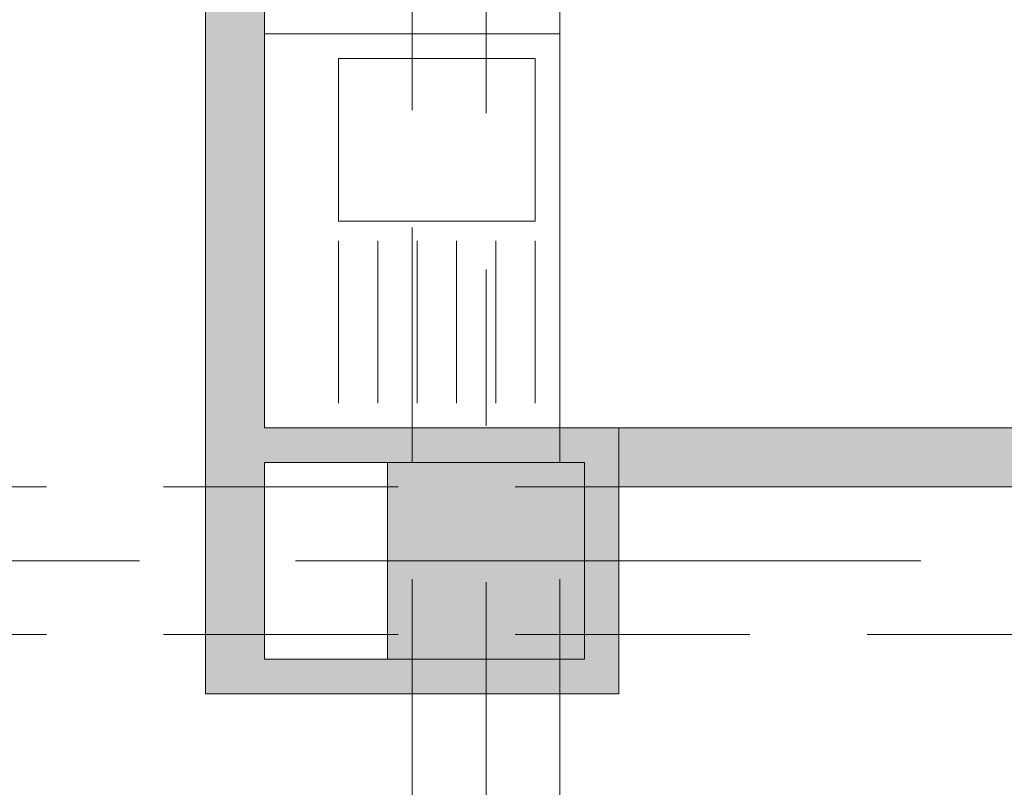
# Model space of a CAD drawing. Header units: centimetres. Extents: x -1737 to 22393, y -8842 to 3838.
# Tile 116 of 167: x 493 to 693, y 842 to 998. Entities that reach past the tile are written whole.
import ezdxf

# ---------------------------------------------------------------- set-up
doc = ezdxf.new("R2010")
doc.units = ezdxf.units.CM
doc.linetypes.add('Oś', pattern=[222.25, 127, -31.75, 31.75, -31.75])
doc.linetypes.add('Ukryte', pattern=[71.438, 47.625, -23.813])
for name, color, linetype, lineweight in [('A-DETL-HDLN', 90, 'Ukryte', 9), ('A-GENM', 13, 'Continuous', 9), ('A-WALL', 113, 'Continuous', 13), ('A-WALL-PATT', 111, 'Continuous', 13), ('I-FURN', 30, 'Continuous', 9), ('S-COLS', 52, 'Continuous', 13), ('S-GRID', 1, 'Continuous', 13)]:
    doc.layers.add(name, color=color, linetype=linetype, lineweight=lineweight)

# ---------------------------------------------------------------- blocks, each defined once
blk = doc.blocks.new('M_Concrete-Square-Column - 400 x 400mm-1512407-3_piętro I __3_90 m_ - stan projektowany')
at = {"layer": 'S-COLS', "lineweight": 9}
blk.add_hatch(color=253, dxfattribs=at).paths.add_polyline_path([(20, -20), (20, 20), (-20, 20), (-20, -20), (11, -20)], flags=0)
for p, q in [((20, 20), (-20, 20)), ((-20, 20), (-20, -20)), ((20, -20), (20, 20)), ((-20, -20), (20, -20))]:
    blk.add_line(p, q, dxfattribs=at)
blk = doc.blocks.new('Blat - Blat-2269037-3_piętro I __3_90 m_ - stan projektowany')
at = {"layer": 'I-FURN'}
for p, q in [((200, 0), (200, 60)), ((0, 0), (200, 0))]:
    blk.add_line(p, q, dxfattribs=at)
blk = doc.blocks.new('zlewozmywak jednokomorowy - Type 1-2176593-3_piętro I __3_90 m_ - stan projektowany')
at = {"layer": 'A-GENM'}
for p, q in [((52.5, -6), (52.5, -66)), ((-22.5, -21), (10.5, -21)), ((14.5, -61), (14.5, -21)), ((14.5, -21), (47.5, -21)), ((47.5, -21), (47.5, -61)), ((10.5, -29), (-22.5, -29)), ((10.5, -37), (-22.5, -37)), ((10.5, -45), (-22.5, -45)), ((10.5, -53), (-22.5, -53)), ((10.5, -61), (-22.5, -61)), ((47.5, -61), (14.5, -61)), ((52.5, -66), (-27.5, -66))]:
    blk.add_line(p, q, dxfattribs=at)

msp = doc.modelspace()

# ---------------------------------------------------------------- hatches: boundary and pattern name
at = {"layer": 'A-WALL-PATT', "lineweight": 5}
h = msp.add_hatch(color=254, dxfattribs=at)
h.paths.add_polyline_path([(530.38, 861.33), (542.38, 861.33), (542.38, 1123.33), (530.38, 1123.33), (530.38, 901.49)], flags=0)
h.paths.add_polyline_path([(542.38, 1274.33), (542.38, 1449.33), (530.38, 1449.33), (530.38, 1274.33)], flags=0)
h.paths.add_polyline_path([(532.88, 1550.33), (542.38, 1550.33), (542.38, 1667.33), (530.38, 1667.33), (530.38, 1550.33)], flags=0)
h.paths.add_polyline_path([(542.38, 1768.33), (542.38, 1934.83), (530.38, 1934.83), (530.38, 1768.33), (532.88, 1768.33)], flags=0)
h.paths.add_polyline_path([(532.88, 2035.83), (542.38, 2035.83), (542.38, 2130.83), (530.38, 2130.83), (530.38, 2035.83)], flags=0)
h.paths.add_polyline_path([(532.88, 2251.83), (542.38, 2251.83), (542.38, 2355.33), (530.38, 2355.33), (530.38, 2251.83)], flags=0)
h.paths.add_polyline_path([(530.38, 2625.33), (542.38, 2625.33), (542.38, 2793.33), (530.38, 2793.33), (530.38, 2627.47)], flags=0)
at = {"layer": 'A-WALL-PATT'}
for points in [[(542.38, 908.33), (614.38, 908.33), (614.38, 915.33), (542.38, 915.33)], [(1161.38, 903.33), (1167.38, 903.33), (1167.38, 915.33), (614.38, 915.33), (614.38, 903.33), (1036.01, 903.33)], [(607.38, 868.33), (614.38, 868.33), (614.38, 908.33), (607.38, 908.33), (607.38, 903.33)], [(607.38, 861.33), (614.38, 861.33), (614.38, 868.33), (542.38, 868.33), (542.38, 861.33), (584.19, 861.33)]]:
    msp.add_hatch(color=9, dxfattribs=at).paths.add_polyline_path(points, flags=0)

# ---------------------------------------------------------------- linework, layer by layer
at = {"layer": 'A-DETL-HDLN'}
for p, q in [((572.38, 408.33), (572.38, 2788.33)), ((572.38, 408.33), (572.38, 2788.33)), ((602.38, 408.33), (602.38, 2788.33)), ((602.38, 408.33), (602.38, 2788.33)), ((-1192.62, 903.33), (1167.38, 903.33)), ((-1192.62, 903.33), (1167.38, 903.33)), ((-1192.62, 873.33), (1167.38, 873.33)), ((-1192.62, 873.33), (1167.38, 873.33))]:
    msp.add_line(p, q, dxfattribs=at)
at = {"layer": 'A-WALL', "lineweight": 9}
for p, q in [((530.38, 1123.33), (530.38, 861.33)), ((542.38, 915.33), (542.38, 1123.33)), ((1167.38, 915.33), (542.38, 915.33)), ((614.38, 861.33), (614.38, 915.33)), ((542.38, 868.33), (542.38, 908.33)), ((542.38, 908.33), (567.38, 908.33)), ((614.38, 903.33), (1161.38, 903.33)), ((567.38, 868.33), (542.38, 868.33)), ((530.38, 861.33), (614.38, 861.33))]:
    msp.add_line(p, q, dxfattribs=at)
at = {"layer": 'S-GRID', "linetype": 'Oś'}
for p, q in [((587.38, 2884.27), (587.38, 27.13)), ((1342.46, 888.33), (-1368.76, 888.33))]:
    msp.add_line(p, q, dxfattribs=at)

# ---------------------------------------------------------------- block references
at = {"layer": 'A-GENM', "rotation": 90.00000000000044}
msp.add_blockref('zlewozmywak jednokomorowy - Type 1-2176593-3_piętro I __3_90 m_ - stan projektowany', (536.38, 942.83), dxfattribs=at)
at = {"layer": 'I-FURN', "rotation": 89.99999999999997}
msp.add_blockref('Blat - Blat-2269037-3_piętro I __3_90 m_ - stan projektowany', (602.38, 915.33), dxfattribs=at)
at = {"layer": 'S-COLS', "lineweight": 9}
msp.add_blockref('M_Concrete-Square-Column - 400 x 400mm-1512407-3_piętro I __3_90 m_ - stan projektowany', (587.38, 888.33), dxfattribs=at)

doc.saveas('drawing.dxf')
